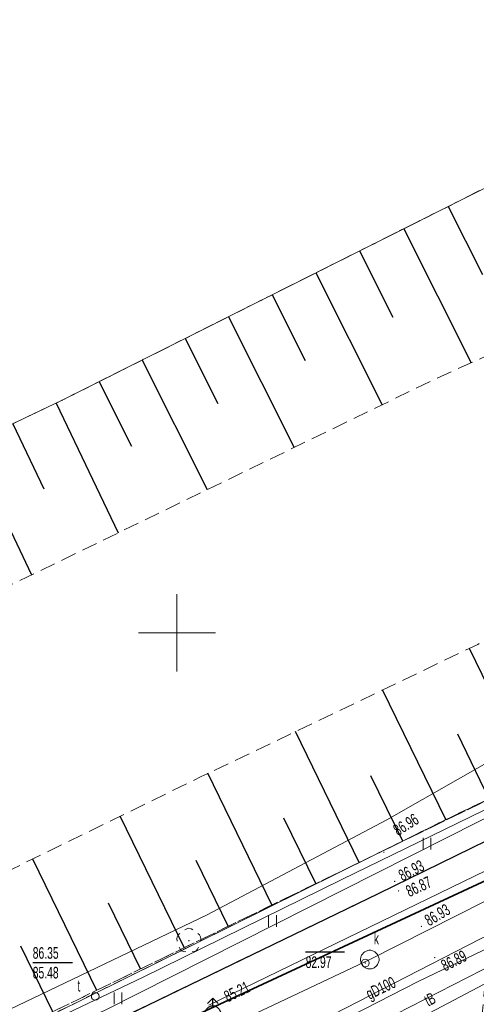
# Model space of a CAD drawing. Header units: metres. Extents: x 7504240 to 7504745, y 5782869 to 5783359.
# Tile 65 of 93: x 7504540 to 7504569, y 5783026 to 5783090. Entities that reach past the tile are written whole.
import ezdxf
from ezdxf.enums import TextEntityAlignment as Align

# ---------------------------------------------------------------- set-up
doc = ezdxf.new("R2010")
doc.units = ezdxf.units.M
doc.header["$MEASUREMENT"] = 0
for name, pattern in [('1.0_0.5', [1.5, 1, -0.5]), ('1.5_0.5', [2, 1.5, -0.5]), ('219-500', [0]), ('egug-500', [1, 0.5, -0.5]), ('l219_500', [0]), ('l32_500', [0])]:
    doc.linetypes.add(name, pattern=pattern)
doc.layers.get('0').update_dxf_attribs({"color": 2, "linetype": 'CONTINUOUS', "lineweight": 5})
for name, color, linetype in [('000 Inne (niezydentyfikowane)', 7, 'CONTINUOUS'), ('203-punkt graniczny', 7, 'CONTINUOUS'), ('216-obręb ewidencyjny', 7, 'CONTINUOUS'), ('218-kontur użytku gruntowego', 7, 'CONTINUOUS'), ('219-działka ewidencyjna', 7, 'CONTINUOUS'), ('drzewo liściaste', 7, 'CONTINUOUS'), ('hydrant', 7, 'CONTINUOUS'), ('jezdnia', 7, 'CONTINUOUS'), ('komora podziemna', 7, 'CONTINUOUS'), ('krawężnik', 7, 'CONTINUOUS'), ('pikieta sztuczna', 7, 'CONTINUOUS'), ('pikieta sztuczna-Atr2', 7, 'CONTINUOUS'), ('przewód elektroenergetyczny podziemny', 7, 'CONTINUOUS'), ('przewód gazowy', 7, 'CONTINUOUS'), ('przewód gazowy-Atr1', 7, 'CONTINUOUS'), ('przewód kanalizacyjny', 7, 'CONTINUOUS'), ('przewód telekomunikacyjny podziemny', 7, 'CONTINUOUS'), ('przewód telekomunikacyjny podziemny-Atr1', 7, 'CONTINUOUS'), ('przewód wodociągowy', 7, 'CONTINUOUS'), ('rzędna', 7, 'CONTINUOUS'), ('rzędna-Atr2', 7, 'CONTINUOUS'), ('rzędna-Atr3', 7, 'CONTINUOUS'), ('skarpa nieumocniona', 7, 'CONTINUOUS'), ('słup przewodów napowietrznych', 7, 'CONTINUOUS'), ('trawnik', 7, 'CONTINUOUS'), ('Wstawianie ramki sekcyjnej z opisem', 7, 'CONTINUOUS'), ('właz do komory lub kanału - okrągły', 7, 'CONTINUOUS'), ('właz do komory lub kanału - okrągły-Atr17', 7, 'CONTINUOUS'), ('właz do komory lub kanału - prostokątny-Atr17', 7, 'CONTINUOUS')]:
    doc.layers.add(name, color=color, linetype=linetype)
doc.styles.get("Standard").update_dxf_attribs({"font": 'Working1250', "width": 0.75})

# ---------------------------------------------------------------- blocks, each defined once
blk = doc.blocks.new('US15')
at = {"color": 0, "linetype": 'Continuous', "lineweight": 13}
blk.add_circle((0, 0), 0.25, dxfattribs=at)
blk = doc.blocks.new('OP021')
at = {"linetype": 'Continuous', "lineweight": 13}
h = blk.add_hatch(color=0, dxfattribs=at)
edge = h.paths.add_edge_path()
edge.add_arc((0, 0), 0.05, 0, 360)
at = {"color": 0, "linetype": 'Continuous', "lineweight": 13}
for centre, start, end in [((0, 0.4), 49.272, 130.728), ((-0.38, 0.124), 121.308, 202.548), ((0.38, 0.124), 337.452, 58.692), ((-0.235, -0.324), 193.221, 274.871), ((0.235, -0.324), 265.129, 346.779)]:
    blk.add_arc(centre, 0.4, start, end, dxfattribs=at)
blk = doc.blocks.new('SUWH')
at = {"color": 0, "linetype": 'Continuous'}
for p in [(-0.354, 0.646), (0, 0.5), (0.354, 0.646)]:
    blk.add_line(p, (0, 1), dxfattribs=at)
blk.add_circle((0, 0), 0.5, dxfattribs=at)
blk = doc.blocks.new('US22')
at = {"color": 0, "linetype": 'Continuous', "lineweight": 13}
blk.add_circle((0, 0), 0.25, dxfattribs=at)
blk = doc.blocks.new('PW01')
at = {"linetype": 'Continuous', "lineweight": 13}
h = blk.add_hatch(color=0, dxfattribs=at)
edge = h.paths.add_edge_path()
edge.add_arc((0, 0), 0.045, 0, 360)
blk = doc.blocks.new('TU04')
at = {"color": 0, "linetype": 'Continuous', "lineweight": 13}
for p, q in [((0, 0), (0, 0.75)), ((0.5, 0), (0.5, 0.75))]:
    blk.add_line(p, q, dxfattribs=at)
blk = doc.blocks.new('203')
at = {"linetype": 'Continuous', "lineweight": 0}
h = blk.add_hatch(color=0, dxfattribs=at)
edge = h.paths.add_edge_path()
edge.add_arc((0, 0), 0.045, 0, 360)

msp = doc.modelspace()

# ---------------------------------------------------------------- linework, layer by layer
at = {"layer": '000 Inne (niezydentyfikowane)', "color": 7, "linetype": 'Continuous', "lineweight": 25, "flags": 128}
for points in [[(7504567.55, 5783077.57), (7504569.75, 5783073.18)], [(7504564.67, 5783076.13), (7504569.02, 5783067.46)], [(7504561.81, 5783074.7), (7504563.96, 5783070.41)], [(7504558.98, 5783073.27), (7504563.26, 5783064.74)], [(7504556.15, 5783071.85), (7504558.28, 5783067.61)], [(7504553.34, 5783070.44), (7504557.58, 5783061.99)], [(7504550.53, 5783069.04), (7504552.65, 5783064.83)], [(7504547.74, 5783067.64), (7504551.95, 5783059.26)], [(7504544.97, 5783066.24), (7504547.06, 5783062.07)], [(7504542.19, 5783064.86), (7504546.2, 5783056.47)], [(7504539.38, 5783063.52), (7504541.39, 5783059.31)], [(7504536.57, 5783062.18), (7504540.6, 5783053.75)], [(7504573, 5783040.62), (7504568.92, 5783049)], [(7504567.41, 5783037.89), (7504563.3, 5783046.32)], [(7504561.79, 5783035.16), (7504557.66, 5783043.62)], [(7504570.2, 5783039.26), (7504568.16, 5783043.46)], [(7504556.14, 5783032.41), (7504552, 5783040.92)], [(7504564.6, 5783036.53), (7504562.54, 5783040.75)], [(7504550.47, 5783029.65), (7504546.33, 5783038.15)], [(7504558.97, 5783033.79), (7504556.9, 5783038.03)], [(7504544.81, 5783026.89), (7504540.67, 5783035.38)], [(7504553.31, 5783031.03), (7504551.24, 5783035.28)], [(7504547.64, 5783028.27), (7504545.57, 5783032.52)], [(7504541.98, 5783025.51), (7504539.91, 5783029.75)]]:
    msp.add_lwpolyline(points, dxfattribs=at)
at = {"layer": '216-obręb ewidencyjny', "color": 7, "linetype": 'l32_500', "lineweight": 35, "flags": 128}
msp.add_lwpolyline([(7504628.61, 5783061.26), (7504478.44, 5782991.44)], dxfattribs=at)
at = {"layer": '218-kontur użytku gruntowego', "color": 3, "linetype": 'egug-500', "lineweight": 18, "flags": 128}
for points in [[(7504602.36, 5783095.05), (7504542.57, 5783065.04)], [(7504542.57, 5783065.04), (7504507.46, 5783048.28)], [(7504478.44, 5782991.44), (7504628.61, 5783061.26)], [(7504567.29, 5783037.88), (7504611.69, 5783059.25)], [(7504519.04, 5783014), (7504567.29, 5783037.88)]]:
    msp.add_lwpolyline(points, dxfattribs=at)
at = {"layer": '219-działka ewidencyjna', "color": 7, "linetype": '219-500', "lineweight": 18, "flags": 128}
for points in [[(7504542.57, 5783065.04), (7504602.36, 5783095.05)], [(7504507.46, 5783048.28), (7504542.57, 5783065.04)], [(7504628.61, 5783061.26), (7504478.44, 5782991.44)], [(7504567.29, 5783037.88), (7504611.69, 5783059.25)], [(7504519.04, 5783014), (7504567.29, 5783037.88)], [(7504553.53, 5783018.66), (7504573.34, 5783029.13)]]:
    msp.add_lwpolyline(points, dxfattribs=at)
at = {"layer": '219-działka ewidencyjna', "color": 7, "linetype": 'l219_500', "lineweight": 18, "flags": 128}
msp.add_lwpolyline([(7504628.61, 5783061.26), (7504478.44, 5782991.44)], dxfattribs=at)
at = {"layer": 'jezdnia', "color": 7, "linetype": '1.5_0.5', "lineweight": 18, "flags": 128}
msp.add_lwpolyline([(7504258.91, 5783102.195), (7504259.32, 5783101.71), (7504260.19, 5783100.87), (7504261.03, 5783100.2), (7504262.23, 5783099.48), (7504263.58, 5783098.75), (7504271.27, 5783096.34), (7504273.07, 5783095.78), (7504273.4, 5783095.77), (7504279.31, 5783093.59), (7504279.17, 5783092.79), (7504278.85, 5783090.82), (7504278.64, 5783087.72), (7504278.81, 5783086.08), (7504282.18, 5783066.33), (7504283.44, 5783058.97), (7504284.42, 5783053.22), (7504284.91, 5783049.94), (7504285.49, 5783046.49), (7504285.84, 5783044.92), (7504286.31, 5783043.45), (7504286.85, 5783042.21), (7504287.36, 5783041.25), (7504289.58, 5783038.5), (7504293.54, 5783034.48), (7504295.7, 5783032.45), (7504300.71, 5783028.28), (7504305.95, 5783024.59), (7504308.28, 5783023.17), (7504310.62, 5783021.96), (7504313.43, 5783020.91), (7504340.95, 5783013.8), (7504343.87, 5783015), (7504366.83, 5783009.82), (7504368.46, 5783007.35), (7504380.09, 5783004.41), (7504392.58, 5783000.89), (7504409.71, 5782996.44), (7504418.79, 5782994.61), (7504427.67, 5782993.29), (7504438.12, 5782992.39), (7504446.48, 5782991.94), (7504453.86, 5782991.9), (7504457.37, 5782992.02), (7504461.74, 5782992.36), (7504466.89, 5782992.96), (7504475.17, 5782994.75), (7504481.39, 5782996.44), (7504489.89, 5782999.25), (7504498.82, 5783002.54), (7504509.98, 5783007.34), (7504522.54, 5783013.35), (7504529.26, 5783016.68), (7504538.28, 5783021.08), (7504546.06, 5783024.95), (7504563.03, 5783033.15), (7504576.07, 5783039.52), (7504582.27, 5783042.49), (7504590.59, 5783046.56), (7504598.34, 5783050.34), (7504604.14, 5783053.16), (7504612.18, 5783057.1), (7504619.41, 5783060.65), (7504623.25, 5783062.68), (7504628.55, 5783065.83), (7504632.69, 5783068.5), (7504637.19, 5783071.66), (7504640.42, 5783074.18), (7504646.93, 5783079.7), (7504651.35, 5783083.5), (7504656.24, 5783087.72), (7504659.96, 5783091.18), (7504663.58, 5783094.96), (7504668.61, 5783100.21), (7504672.24, 5783104.28), (7504673.98, 5783106.47), (7504676.16, 5783109.22), (7504677.92, 5783111.69), (7504683.21, 5783119.6), (7504692.97, 5783134.06), (7504697.28, 5783140.66), (7504703.94, 5783137.76), (7504702.01, 5783134.84), (7504700.11, 5783131.95), (7504682.52, 5783107.61), (7504681.53, 5783107.36), (7504680.83, 5783106.66), (7504679.47, 5783104.87), (7504671.52, 5783096.13), (7504667.4, 5783091.62), (7504665.49, 5783089.55), (7504663.61, 5783087.67), (7504662.46, 5783086.44), (7504660.96, 5783085.08), (7504658.9, 5783083.2), (7504656.05, 5783080.53), (7504654.45, 5783079), (7504652.94, 5783077.72), (7504651.64, 5783076.47), (7504650.36, 5783075.37), (7504648.75, 5783073.98), (7504646.46, 5783072.13), (7504645.81, 5783071.59), (7504644.26, 5783070.33), (7504641.19, 5783067.95), (7504637.74, 5783065.38), (7504634.35, 5783062.98), (7504630.46, 5783060.56), (7504628.13, 5783059.2), (7504623.19, 5783056.57), (7504609.99, 5783050.25), (7504604.6, 5783047.61), (7504591.25, 5783041.21), (7504585.49, 5783038.44), (7504574.11, 5783032.73), (7504572.98, 5783032.14), (7504571.83, 5783031.12), (7504570.86, 5783029.98), (7504570.06, 5783028.28), (7504569.86, 5783026.77), (7504569.7, 5783024.89), (7504570.78, 5783021.85), (7504573.24, 5783017.15), (7504573.89, 5783016.17), (7504582.776, 5783007.938)], dxfattribs=at)
at = {"layer": 'komora podziemna', "color": 34, "linetype": 'Continuous', "lineweight": 18, "flags": 128}
msp.add_lwpolyline([(7504563.07, 5783028.88), (7504563.07, 5783028.82), (7504563.06, 5783028.76), (7504563.04, 5783028.71), (7504563.02, 5783028.65), (7504563, 5783028.6), (7504562.97, 5783028.55), (7504562.93, 5783028.5), (7504562.89, 5783028.46), (7504562.85, 5783028.42), (7504562.8, 5783028.38), (7504562.75, 5783028.35), (7504562.7, 5783028.33), (7504562.64, 5783028.31), (7504562.59, 5783028.29), (7504562.53, 5783028.28), (7504562.47, 5783028.28), (7504562.41, 5783028.28), (7504562.35, 5783028.29), (7504562.3, 5783028.31), (7504562.24, 5783028.33), (7504562.19, 5783028.35), (7504562.14, 5783028.38), (7504562.09, 5783028.42), (7504562.05, 5783028.46), (7504562.01, 5783028.5), (7504561.97, 5783028.55), (7504561.94, 5783028.6), (7504561.92, 5783028.65), (7504561.9, 5783028.71), (7504561.88, 5783028.76), (7504561.87, 5783028.82), (7504561.87, 5783028.88), (7504561.87, 5783028.94), (7504561.88, 5783029), (7504561.9, 5783029.05), (7504561.92, 5783029.11), (7504561.94, 5783029.16), (7504561.97, 5783029.21), (7504562.01, 5783029.26), (7504562.05, 5783029.3), (7504562.09, 5783029.34), (7504562.14, 5783029.38), (7504562.19, 5783029.41), (7504562.24, 5783029.43), (7504562.3, 5783029.45), (7504562.35, 5783029.47), (7504562.41, 5783029.48), (7504562.47, 5783029.48), (7504562.53, 5783029.48), (7504562.59, 5783029.47), (7504562.64, 5783029.45), (7504562.7, 5783029.43), (7504562.75, 5783029.41), (7504562.8, 5783029.38), (7504562.85, 5783029.34), (7504562.89, 5783029.3), (7504562.93, 5783029.26), (7504562.97, 5783029.21), (7504563, 5783029.16), (7504563.02, 5783029.11), (7504563.04, 5783029.05), (7504563.06, 5783029), (7504563.07, 5783028.94)], close=True, dxfattribs=at)
at = {"layer": 'krawężnik', "color": 7, "linetype": 'Continuous', "lineweight": 25, "flags": 128}
msp.add_lwpolyline([(7504466.89, 5782992.96), (7504475.17, 5782994.75), (7504481.39, 5782996.44), (7504489.89, 5782999.25), (7504498.82, 5783002.54), (7504509.98, 5783007.34), (7504522.54, 5783013.35), (7504529.26, 5783016.68), (7504538.28, 5783021.08), (7504546.06, 5783024.95), (7504563.03, 5783033.15), (7504576.07, 5783039.52), (7504582.27, 5783042.49), (7504590.59, 5783046.56), (7504598.34, 5783050.34), (7504604.14, 5783053.16), (7504612.18, 5783057.1), (7504619.41, 5783060.65), (7504623.25, 5783062.68), (7504628.55, 5783065.83)], dxfattribs=at)
at = {"layer": 'przewód elektroenergetyczny podziemny', "color": 1, "linetype": 'Continuous', "lineweight": 18, "flags": 128}
for points in [[(7504513.3, 5783011.07), (7504523.69, 5783016.1), (7504539.83, 5783023.94), (7504547.76, 5783027.71), (7504560.67, 5783034.06), (7504578.95, 5783042.96), (7504584.15, 5783045.54), (7504595.01, 5783050.7), (7504607.82, 5783056.9), (7504616.05, 5783060.96), (7504622.94, 5783064.65), (7504628.33, 5783067.92), (7504632.39, 5783070.53), (7504638.06, 5783074.86), (7504643.21, 5783078.95), (7504655.29, 5783089.21), (7504661.5, 5783095.12)], [(7504628.69, 5783057.88), (7504627.29, 5783057.19), (7504622.68, 5783054.92), (7504616.05, 5783051.68), (7504612.13, 5783049.96), (7504611.27, 5783049.57), (7504608.6, 5783048.25), (7504605.93, 5783046.95), (7504601.31, 5783044.65), (7504597.39, 5783042.81), (7504593.69, 5783040.99), (7504588.82, 5783038.68), (7504576.62, 5783032.74), (7504565.6, 5783027.46), (7504556.01, 5783022.55), (7504551.21, 5783020.17)]]:
    msp.add_lwpolyline(points, dxfattribs=at)
at = {"layer": 'przewód gazowy', "color": 52, "linetype": 'Continuous', "lineweight": 18, "flags": 128}
msp.add_lwpolyline([(7504555.32, 5783022.88), (7504569.63, 5783030.22), (7504583.86, 5783036.96), (7504591.78, 5783041.04), (7504592.32, 5783041.17)], dxfattribs=at)
at = {"layer": 'przewód kanalizacyjny', "color": 34, "linetype": 'Continuous', "lineweight": 18, "flags": 128}
for points in [[(7504562.47, 5783028.88), (7504592.32, 5783043.98)], [(7504513.36, 5783005.51), (7504529.44, 5783012.82), (7504533.34, 5783014.71), (7504550.83, 5783023.38), (7504562.47, 5783028.88)]]:
    msp.add_lwpolyline(points, dxfattribs=at)
at = {"layer": 'przewód telekomunikacyjny podziemny', "color": 30, "linetype": 'Continuous', "lineweight": 18, "flags": 128}
for points in [[(7504463.15, 5782999.02), (7504471.09, 5782999.15), (7504478.68, 5783004.23), (7504493.13, 5783007.42), (7504504.4, 5783010.85), (7504508.58, 5783012.28), (7504514.68, 5783014.7), (7504518.8, 5783016.37), (7504523.24, 5783018.2), (7504527.22, 5783019.84), (7504532.04, 5783022.22), (7504537.62, 5783024.91), (7504551.96, 5783031.78), (7504563.57, 5783037.92), (7504570.49, 5783041.86), (7504580.41, 5783046.56), (7504589.73, 5783051.14), (7504609.62, 5783060.94), (7504614.36, 5783063.28), (7504615.87, 5783060.4), (7504615.74, 5783059.81)], [(7504544.29, 5783025.15), (7504545.31, 5783025.58), (7504571.75, 5783038.92), (7504614.81, 5783059.24), (7504615.71, 5783059.69)], [(7504590.4, 5783038.6), (7504588.25, 5783037.68), (7504564.15, 5783025.34), (7504554.77, 5783020.46), (7504554.07, 5783020.39)]]:
    msp.add_lwpolyline(points, dxfattribs=at)
at = {"layer": 'przewód wodociągowy', "color": 5, "linetype": 'Continuous', "lineweight": 18, "flags": 128}
msp.add_lwpolyline([(7504552.06, 5783025.93), (7504579.68, 5783039.34)], dxfattribs=at)
at = {"layer": 'rzędna-Atr2', "color": 7, "flags": 128}
for points in [[(7504558.32, 5783029.38), (7504560.831, 5783029.38)], [(7504540.67, 5783028.7), (7504543.239, 5783028.7)]]:
    msp.add_lwpolyline(points, dxfattribs=at)
at = {"layer": 'skarpa nieumocniona', "color": 7, "linetype": '1.0_0.5', "lineweight": 18, "flags": 128}
for points in [[(7504380.26, 5783157.29), (7504360.6, 5783143.78), (7504316.18, 5783114.33), (7504308.12, 5783108.39), (7504301.16, 5783102.47), (7504297.24, 5783098.07), (7504295, 5783094.94), (7504291.32, 5783088.62), (7504289.64, 5783082.62), (7504289, 5783074.3), (7504289.05, 5783069.88), (7504290.14, 5783061.08), (7504292.11, 5783054.55), (7504294.02, 5783050.56), (7504299.26, 5783044.09), (7504307.08, 5783036.72), (7504312.87, 5783033.06), (7504316.58, 5783031.37), (7504328.4, 5783028.9), (7504351.13, 5783023.78), (7504363.39, 5783021.3), (7504413.85, 5783010.73), (7504431.69, 5783007.41), (7504436.75, 5783006.68), (7504449.41, 5783006.34), (7504455.77, 5783006.68), (7504466.29, 5783007.91), (7504473.68, 5783009.36), (7504480.69, 5783011.01), (7504494.41, 5783014.72), (7504506.9, 5783019.28), (7504519.45, 5783025.13), (7504534.08, 5783032.16), (7504551.57, 5783040.71), (7504569.46, 5783049.26), (7504587.18, 5783058.15), (7504598.88, 5783063.95), (7504609.85, 5783070.47), (7504626.84, 5783080.04), (7504636.35, 5783086.39), (7504644.85, 5783093.82), (7504653.4, 5783101.92), (7504661.84, 5783111.43), (7504671.68, 5783124.09), (7504681.81, 5783136.8), (7504682.99, 5783139.33), (7504682.99, 5783141.47), (7504681.9, 5783149.9), (7504687.5, 5783150.11), (7504691.23, 5783148.09), (7504688.67, 5783134.36), (7504687.62, 5783131.16), (7504670.58, 5783105.9), (7504665.57, 5783099.62), (7504660.83, 5783094.45), (7504651.28, 5783086.01), (7504639.63, 5783075.99), (7504633.77, 5783072.09), (7504616.16, 5783061.81), (7504605.84, 5783056.43), (7504578.71, 5783043.4), (7504537.89, 5783023.52), (7504518.91, 5783013.94), (7504507.93, 5783008.75), (7504501.44, 5783006.01), (7504493.81, 5783003.86), (7504483.25, 5783001.26), (7504466.9, 5782996.88), (7504461.31, 5782996.25), (7504448.12, 5782995.98), (7504439.68, 5782995.93), (7504424.97, 5782996.88), (7504417.47, 5782998.08), (7504402.32, 5783001.64), (7504382.41, 5783006.37), (7504367, 5783010.06), (7504349.55, 5783014.23), (7504312.94, 5783023.2), (7504304.88, 5783028.31), (7504298.92, 5783033.22), (7504294.33, 5783037.81), (7504290.06, 5783044.03), (7504286.84, 5783049.67), (7504284.73, 5783055.27), (7504283.46, 5783061.23), (7504282.72, 5783067.77), (7504282.14, 5783078.58), (7504282.35, 5783082.9), (7504283.67, 5783088.23), (7504285.41, 5783094.35), (7504288.53, 5783099.88), (7504292.8, 5783105.26), (7504299.13, 5783111.8), (7504305.14, 5783117.18), (7504311.05, 5783121.77), (7504324.28, 5783130.74), (7504335.99, 5783138.86), (7504380.83, 5783168.62), (7504391.47, 5783175.56), (7504419.98, 5783194.78), (7504441.54, 5783209.35), (7504458.79, 5783221.06), (7504464.22, 5783218.59), (7504462.78, 5783216.55), (7504450.84, 5783204.54), (7504448.08, 5783202.3), (7504441.38, 5783197.83), (7504424.07, 5783186.48), (7504393.68, 5783166.39)], [(7504380.26, 5783157.29), (7504360.6, 5783143.78), (7504316.18, 5783114.33), (7504308.12, 5783108.39), (7504301.16, 5783102.47), (7504297.24, 5783098.07), (7504295, 5783094.94), (7504291.32, 5783088.62), (7504289.64, 5783082.62), (7504289, 5783074.3), (7504289.05, 5783069.88), (7504290.14, 5783061.08), (7504292.11, 5783054.55), (7504294.02, 5783050.56), (7504299.26, 5783044.09), (7504307.08, 5783036.72), (7504312.87, 5783033.06), (7504316.58, 5783031.37), (7504328.4, 5783028.9), (7504351.13, 5783023.78), (7504363.39, 5783021.3), (7504413.85, 5783010.73), (7504431.69, 5783007.41), (7504436.75, 5783006.68), (7504449.41, 5783006.34), (7504455.77, 5783006.68), (7504466.29, 5783007.91), (7504473.68, 5783009.36), (7504480.69, 5783011.01), (7504494.41, 5783014.72), (7504506.9, 5783019.28), (7504519.45, 5783025.13), (7504534.08, 5783032.16), (7504551.57, 5783040.71), (7504569.46, 5783049.26), (7504587.18, 5783058.15), (7504598.88, 5783063.95), (7504609.85, 5783070.47), (7504626.84, 5783080.04), (7504636.35, 5783086.39), (7504644.85, 5783093.82), (7504653.4, 5783101.92), (7504661.84, 5783111.43), (7504671.68, 5783124.09), (7504681.81, 5783136.8), (7504682.99, 5783139.33), (7504682.99, 5783141.47), (7504681.9, 5783149.9), (7504687.5, 5783150.11), (7504691.23, 5783148.09), (7504688.67, 5783134.36), (7504687.62, 5783131.16), (7504670.58, 5783105.9), (7504665.57, 5783099.62), (7504660.83, 5783094.45), (7504651.28, 5783086.01), (7504639.63, 5783075.99), (7504633.77, 5783072.09), (7504616.16, 5783061.81), (7504605.84, 5783056.43), (7504578.71, 5783043.4), (7504537.89, 5783023.52), (7504518.91, 5783013.94), (7504507.93, 5783008.75), (7504501.44, 5783006.01), (7504493.81, 5783003.86), (7504483.25, 5783001.26), (7504466.9, 5782996.88), (7504461.31, 5782996.25), (7504448.12, 5782995.98), (7504439.68, 5782995.93), (7504424.97, 5782996.88), (7504417.47, 5782998.08), (7504402.32, 5783001.64), (7504382.41, 5783006.37), (7504367, 5783010.06), (7504349.55, 5783014.23), (7504312.94, 5783023.2), (7504304.88, 5783028.31), (7504298.92, 5783033.22), (7504294.33, 5783037.81), (7504290.06, 5783044.03), (7504286.84, 5783049.67), (7504284.73, 5783055.27), (7504283.46, 5783061.23), (7504282.72, 5783067.77), (7504282.14, 5783078.58), (7504282.35, 5783082.9), (7504283.67, 5783088.23), (7504285.41, 5783094.35), (7504288.53, 5783099.88), (7504292.8, 5783105.26), (7504299.13, 5783111.8), (7504305.14, 5783117.18), (7504311.05, 5783121.77), (7504324.28, 5783130.74), (7504335.99, 5783138.86), (7504380.83, 5783168.62), (7504391.47, 5783175.56), (7504419.98, 5783194.78), (7504441.54, 5783209.35), (7504458.79, 5783221.06), (7504464.22, 5783218.59), (7504462.78, 5783216.55), (7504450.84, 5783204.54), (7504448.08, 5783202.3), (7504441.38, 5783197.83), (7504424.07, 5783186.48), (7504393.68, 5783166.39)], [(7504479.04, 5783202.76), (7504475.7, 5783198), (7504455.84, 5783183.76), (7504444.78, 5783167.44), (7504429.13, 5783156.72), (7504416.23, 5783147.4), (7504410.55, 5783143.25), (7504403.15, 5783137.46), (7504392.61, 5783130.06), (7504379.79, 5783121.88), (7504364.14, 5783111.66), (7504346.33, 5783099.96), (7504338.88, 5783099.52), (7504326.37, 5783092.17), (7504318.81, 5783087.48), (7504316.52, 5783085.15), (7504314.19, 5783081.27), (7504313.11, 5783077.26), (7504312.94, 5783074.02), (7504313.45, 5783070.82), (7504315.27, 5783067.04), (7504319.66, 5783061.17), (7504325.39, 5783057.5), (7504339.18, 5783054.16), (7504372.3, 5783046.06), (7504390.18, 5783041.21), (7504405.76, 5783037.36), (7504429.36, 5783031.8), (7504437.59, 5783030.45), (7504443.39, 5783030.35), (7504449.23, 5783030.85), (7504456.14, 5783031.63), (7504466.06, 5783033.08), (7504475.6, 5783035.07), (7504482.01, 5783036.99), (7504490.71, 5783040.43), (7504502.24, 5783046.06), (7504507.46, 5783048.28), (7504542.57, 5783065.04), (7504595.56, 5783091.63), (7504602.36, 5783095.05), (7504609.21, 5783099.75), (7504613.92, 5783103.16), (7504614.81, 5783102.35), (7504622.82, 5783094.36), (7504615.69, 5783089.45), (7504608.37, 5783085.37), (7504593.87, 5783078.71), (7504566.59, 5783066.36), (7504534.95, 5783051.01), (7504524.93, 5783046.16), (7504515.68, 5783042.02), (7504491.22, 5783032.13), (7504484.8, 5783028.89), (7504480.13, 5783026.79), (7504478.27, 5783026.31), (7504471.13, 5783025.29), (7504456.27, 5783023.19), (7504444.69, 5783022.65), (7504437.98, 5783022.83), (7504428.57, 5783023.97), (7504422.75, 5783025.17), (7504409.25, 5783029.23), (7504378.79, 5783038.82), (7504345.26, 5783045.58), (7504326.08, 5783049.23), (7504322.86, 5783050.38), (7504316.92, 5783052.92), (7504312.45, 5783055.89), (7504308.43, 5783059.68), (7504305.36, 5783063.57), (7504303.25, 5783067.89), (7504302.62, 5783071.05), (7504302.48, 5783075.51), (7504303.05, 5783079.92), (7504303.96, 5783083.52), (7504305.55, 5783087.22), (7504309.1, 5783092.4), (7504346.65, 5783113.93), (7504374.19, 5783128.18), (7504390.64, 5783139.4), (7504403.12, 5783147.53), (7504422.29, 5783159.02), (7504456.64, 5783186.02), (7504475.58, 5783203.05)], [(7504479.04, 5783202.76), (7504475.7, 5783198), (7504455.84, 5783183.76), (7504444.78, 5783167.44), (7504429.13, 5783156.72), (7504416.23, 5783147.4), (7504410.55, 5783143.25), (7504403.15, 5783137.46), (7504392.61, 5783130.06), (7504379.79, 5783121.88), (7504364.14, 5783111.66), (7504346.33, 5783099.96), (7504338.88, 5783099.52), (7504326.37, 5783092.17), (7504318.81, 5783087.48), (7504316.52, 5783085.15), (7504314.19, 5783081.27), (7504313.11, 5783077.26), (7504312.94, 5783074.02), (7504313.45, 5783070.82), (7504315.27, 5783067.04), (7504319.66, 5783061.17), (7504325.39, 5783057.5), (7504339.18, 5783054.16), (7504372.3, 5783046.06), (7504390.18, 5783041.21), (7504405.76, 5783037.36), (7504429.36, 5783031.8), (7504437.59, 5783030.45), (7504443.39, 5783030.35), (7504449.23, 5783030.85), (7504456.14, 5783031.63), (7504466.06, 5783033.08), (7504475.6, 5783035.07), (7504482.01, 5783036.99), (7504490.71, 5783040.43), (7504502.24, 5783046.06), (7504507.46, 5783048.28), (7504542.57, 5783065.04), (7504595.56, 5783091.63), (7504602.36, 5783095.05), (7504609.21, 5783099.75), (7504613.92, 5783103.16), (7504614.81, 5783102.35), (7504622.82, 5783094.36), (7504615.69, 5783089.45), (7504608.37, 5783085.37), (7504593.87, 5783078.71), (7504566.59, 5783066.36), (7504534.95, 5783051.01), (7504524.93, 5783046.16), (7504515.68, 5783042.02), (7504491.22, 5783032.13), (7504484.8, 5783028.89), (7504480.13, 5783026.79), (7504478.27, 5783026.31), (7504471.13, 5783025.29), (7504456.27, 5783023.19), (7504444.69, 5783022.65), (7504437.98, 5783022.83), (7504428.57, 5783023.97), (7504422.75, 5783025.17), (7504409.25, 5783029.23), (7504378.79, 5783038.82), (7504345.26, 5783045.58), (7504326.08, 5783049.23), (7504322.86, 5783050.38), (7504316.92, 5783052.92), (7504312.45, 5783055.89), (7504308.43, 5783059.68), (7504305.36, 5783063.57), (7504303.25, 5783067.89), (7504302.62, 5783071.05), (7504302.48, 5783075.51), (7504303.05, 5783079.92), (7504303.96, 5783083.52), (7504305.55, 5783087.22), (7504309.1, 5783092.4), (7504346.65, 5783113.93), (7504374.19, 5783128.18), (7504390.64, 5783139.4), (7504403.12, 5783147.53), (7504422.29, 5783159.02), (7504456.64, 5783186.02), (7504475.58, 5783203.05)]]:
    msp.add_lwpolyline(points, close=True, dxfattribs=at)
at = {"layer": 'trawnik', "color": 7, "linetype": '1.0_0.5', "lineweight": 18, "flags": 128}
msp.add_lwpolyline([(7504691.23, 5783148.09), (7504691.28, 5783144.62), (7504691.32, 5783141.75), (7504691.36, 5783140.72), (7504691.28, 5783139.53), (7504691.11, 5783138.41), (7504690.82, 5783137.2), (7504690.57, 5783136.02), (7504690.01, 5783134.4), (7504689.44, 5783133.21), (7504688.74, 5783131.97), (7504687.9, 5783130.63), (7504687.34, 5783129.72), (7504686.29, 5783128.22), (7504684.5, 5783125.54), (7504681.33, 5783120.88), (7504678.4, 5783116.5), (7504676.07, 5783113.08), (7504677.92, 5783111.69), (7504676.16, 5783109.22), (7504673.98, 5783106.47), (7504672.24, 5783104.28), (7504668.61, 5783100.21), (7504663.58, 5783094.96), (7504659.96, 5783091.18), (7504656.24, 5783087.72), (7504651.35, 5783083.5), (7504646.93, 5783079.7), (7504640.42, 5783074.18), (7504637.19, 5783071.66), (7504632.69, 5783068.5), (7504628.55, 5783065.83), (7504623.25, 5783062.68), (7504619.41, 5783060.65), (7504612.18, 5783057.1), (7504604.14, 5783053.16), (7504598.34, 5783050.34), (7504590.59, 5783046.56), (7504582.27, 5783042.49), (7504576.07, 5783039.52), (7504563.03, 5783033.15), (7504546.06, 5783024.95), (7504538.28, 5783021.08), (7504529.26, 5783016.68), (7504522.54, 5783013.35), (7504509.98, 5783007.34), (7504498.82, 5783002.54), (7504489.89, 5782999.25), (7504481.39, 5782996.44), (7504475.17, 5782994.75), (7504466.89, 5782992.96), (7504461.74, 5782992.36), (7504457.37, 5782992.02), (7504453.86, 5782991.9), (7504446.48, 5782991.94), (7504438.12, 5782992.39), (7504427.67, 5782993.29), (7504418.79, 5782994.61), (7504409.71, 5782996.44), (7504392.58, 5783000.89), (7504380.09, 5783004.41), (7504368.46, 5783007.35), (7504366.83, 5783009.82), (7504367, 5783010.06), (7504382.41, 5783006.37), (7504402.32, 5783001.64), (7504417.47, 5782998.08), (7504424.97, 5782996.88), (7504439.68, 5782995.93), (7504461.31, 5782996.25), (7504466.9, 5782996.88), (7504483.25, 5783001.26), (7504493.81, 5783003.86), (7504501.44, 5783006.01), (7504507.93, 5783008.75), (7504518.91, 5783013.94), (7504537.89, 5783023.52), (7504578.71, 5783043.4), (7504605.84, 5783056.43), (7504616.16, 5783061.81), (7504633.77, 5783072.09), (7504639.63, 5783075.99), (7504645.78, 5783081.28), (7504651.28, 5783086.01), (7504660.83, 5783094.45), (7504661.5, 5783095.12), (7504665.57, 5783099.62), (7504670.58, 5783105.9), (7504687.62, 5783131.16), (7504688.67, 5783134.36)], close=True, dxfattribs=at)
at = {"layer": 'Wstawianie ramki sekcyjnej z opisem', "color": 7, "linetype": 'Continuous', "lineweight": 13, "flags": 128}
for points in [[(7504550, 5783047.5), (7504550, 5783052.5)], [(7504547.5, 5783050), (7504552.5, 5783050)]]:
    msp.add_lwpolyline(points, dxfattribs=at)

# ---------------------------------------------------------------- block references
at = {"layer": '203-punkt graniczny', "color": 7, "linetype": 'Continuous', "lineweight": 18}
for p in [(7504542.57, 5783065.04), (7504567.29, 5783037.88)]:
    msp.add_blockref('203', p, dxfattribs=at)
at = {"layer": 'drzewo liściaste', "color": 94, "linetype": 'Continuous', "lineweight": 18}
msp.add_blockref('OP021', (7504550.77, 5783030.1), dxfattribs=at)
at = {"layer": 'hydrant', "color": 5, "linetype": 'Continuous', "lineweight": 18}
msp.add_blockref('SUWH', (7504552.32, 5783025.39), dxfattribs=at)
at = {"layer": 'pikieta sztuczna', "color": 7, "linetype": 'Continuous', "lineweight": 13}
for p in [(7504563.38, 5783035.82), (7504564.08, 5783033.93), (7504564.33, 5783033.32), (7504565.81, 5783031.02), (7504566.67, 5783029.01)]:
    msp.add_blockref('PW01', p, dxfattribs=at)
at = {"layer": 'rzędna', "color": 34, "linetype": 'Continuous', "lineweight": 18}
msp.add_blockref('PW01', (7504562.18, 5783028.66), dxfattribs=at)
at = {"layer": 'słup przewodów napowietrznych', "color": 7, "linetype": 'Continuous', "lineweight": 18}
msp.add_blockref('US15', (7504544.71, 5783026.5), dxfattribs=at)
at = {"layer": 'trawnik', "color": 7, "linetype": 'Continuous', "lineweight": 18}
for p in [(7504565.929, 5783035.999), (7504555.929, 5783030.999), (7504545.929, 5783025.999)]:
    msp.add_blockref('TU04', p, dxfattribs=at)
at = {"layer": 'właz do komory lub kanału - okrągły', "color": 7, "linetype": 'Continuous', "lineweight": 18}
msp.add_blockref('US22', (7504562.18, 5783028.66), dxfattribs=at)

# ---------------------------------------------------------------- texts
at = {"layer": 'pikieta sztuczna-Atr2', "color": 7, "width": 0.667}
for s, rotation, p in [('86.96', 31.636, (7504564.29, 5783036.85)), ('86.93', 27.063, (7504564.58, 5783033.93)), ('86.87', 24.821, (7504565.03, 5783032.91)), ('86.93', 30.784, (7504566.31, 5783031.02)), ('86.89', 26.627, (7504567.33, 5783028.1))]:
    msp.add_text(s, height=0.75, rotation=rotation, dxfattribs=at).set_placement(p)
at = {"layer": 'przewód gazowy-Atr1', "color": 52, "width": 0.667}
msp.add_text('gD100', height=0.75, rotation=25.993, dxfattribs=at).set_placement((7504563.18, 5783027.04), align=Align.MIDDLE_CENTER)
at = {"layer": 'przewód telekomunikacyjny podziemny-Atr1', "color": 30, "width": 0.667}
msp.add_text('tB', height=0.75, rotation=27.13, dxfattribs=at).set_placement((7504566.36, 5783026.31), align=Align.MIDDLE_CENTER)
at = {"layer": 'rzędna-Atr2', "color": 30, "width": 0.667}
msp.add_text('86.35', height=0.75, dxfattribs=at).set_placement((7504540.67, 5783028.708), align=Align.BOTTOM_LEFT)
at = {"layer": 'rzędna-Atr2', "color": 5, "width": 0.667}
msp.add_text('85.21', height=0.75, rotation=25.897, dxfattribs=at).set_placement((7504553.12, 5783026.44), align=Align.MIDDLE_LEFT)
at = {"layer": 'rzędna-Atr3', "color": 34, "width": 0.667}
msp.add_text('82.97', height=0.75, dxfattribs=at).set_placement((7504558.32, 5783028.112), align=Align.BOTTOM_LEFT)
at = {"layer": 'rzędna-Atr3', "color": 30, "width": 0.667}
msp.add_text('85.48', height=0.75, dxfattribs=at).set_placement((7504540.67, 5783027.433), align=Align.BOTTOM_LEFT)
at = {"layer": 'właz do komory lub kanału - okrągły-Atr17', "color": 7, "width": 0.667}
msp.add_text('k', height=0.75, dxfattribs=at).set_placement((7504562.73, 5783030.24), align=Align.MIDDLE_LEFT)
at = {"layer": 'właz do komory lub kanału - prostokątny-Atr17', "color": 7, "width": 0.667}
msp.add_text('t', height=0.75, dxfattribs=at).set_placement((7504543.56, 5783027.19), align=Align.MIDDLE_LEFT)

doc.saveas('drawing.dxf')
